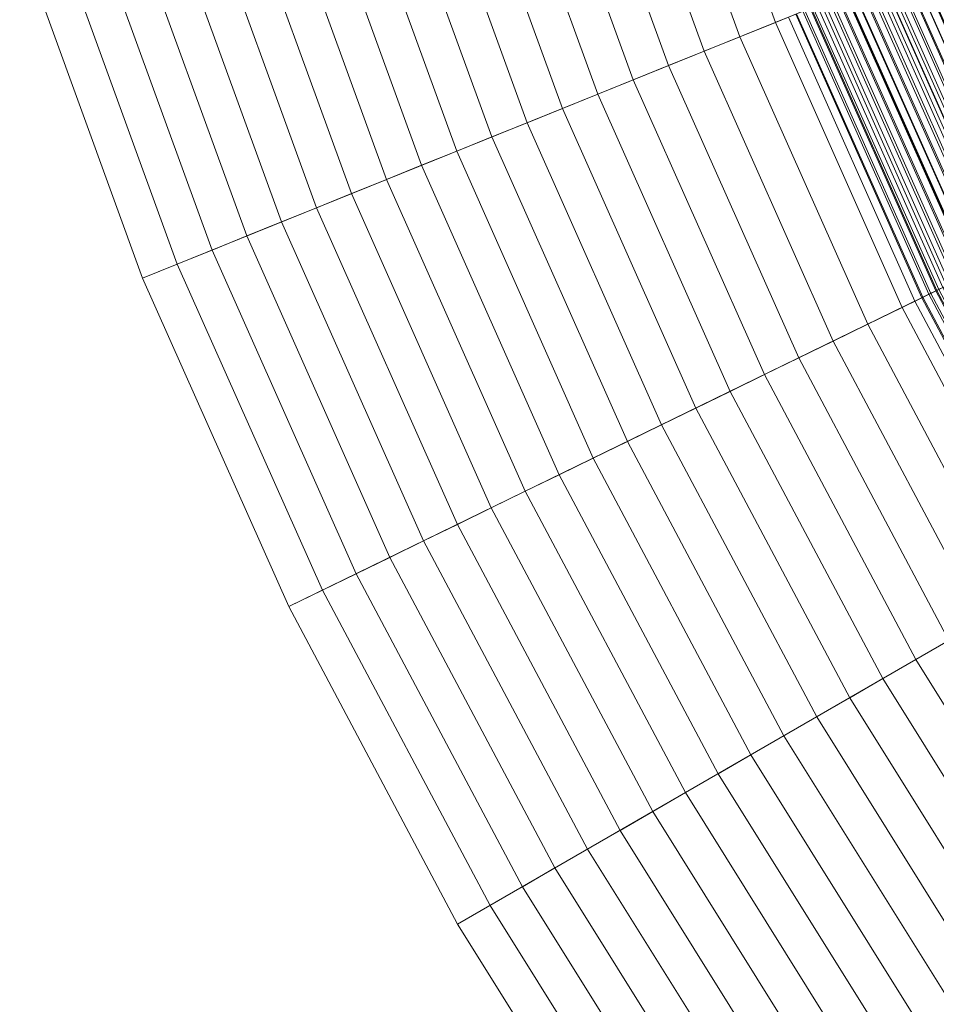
# Model space of a CAD drawing. Header units: centimetres. Extents: x -3.03 to 4.16, y -5.77 to 1.42.
# Tile 22 of 256: x -2.86 to -2.22, y -4.03 to -3.34. Entities that reach past the tile are written whole.
import ezdxf

# ---------------------------------------------------------------- set-up
doc = ezdxf.new("R2010")
doc.units = ezdxf.units.CM
doc.header["$LTSCALE"] = 2.54
doc.layers.add('Lucido design-1', color=7, linetype='Continuous')

# ---------------------------------------------------------------- blocks, each defined once
blk = doc.blocks.new('Gruppo-1')
at = {"color": 142, "linetype": 'Continuous', "lineweight": 9}
for points in [[(-2.85746, -3.28821, 37.14766), (-2.77155, -3.52424, 37.14766), (0.56304, -2.17698, 37.14766), (0.56298, -2.17684, 37.14766)], [(-2.77155, -3.52424, 37.14766), (-2.66938, -3.7537, 37.14766), (0.5631, -2.17712, 37.14766), (0.56304, -2.17698, 37.14766)], [(-2.66938, -3.7537, 37.14766), (-2.55146, -3.97548, 37.14766), (0.56317, -2.17725, 37.14766), (0.5631, -2.17712, 37.14766)], [(-2.55146, -3.97548, 37.14766), (-2.41836, -4.1885, 37.14766), (0.56325, -2.17738, 37.14766), (0.56317, -2.17725, 37.14766)], [(-2.41836, -4.1885, 37.14766), (-2.27072, -4.39171, 37.14766), (0.56334, -2.1775, 37.14766), (0.56325, -2.17738, 37.14766)], [(-2.27072, -4.39171, 37.14766), (-2.10926, -4.58412, 37.14766), (0.56343, -2.17762, 37.14766), (0.56334, -2.1775, 37.14766)], [(-2.37844, -3.13256, 37.6027), (-2.30455, -3.33556, 37.6027), (-2.32948, -3.34563, 37.59135), (-2.404, -3.14087, 37.59135)], [(-2.404, -3.14087, 37.59135), (-2.32948, -3.34563, 37.59135), (-2.35436, -3.35569, 37.57991), (-2.42953, -3.14916, 37.57991)], [(-2.42953, -3.14916, 37.57991), (-2.35436, -3.35569, 37.57991), (-2.37921, -3.36573, 37.56837), (-2.45502, -3.15745, 37.56837)], [(-2.45502, -3.15745, 37.56837), (-2.37921, -3.36573, 37.56837), (-2.40402, -3.37575, 37.55674), (-2.48047, -3.16572, 37.55674)], [(-2.48047, -3.16572, 37.55674), (-2.40402, -3.37575, 37.55674), (-2.4288, -3.38576, 37.54502), (-2.50588, -3.17397, 37.54502)], [(-2.50588, -3.17397, 37.54502), (-2.4288, -3.38576, 37.54502), (-2.45354, -3.39575, 37.5332), (-2.53126, -3.18222, 37.5332)], [(-2.53126, -3.18222, 37.5332), (-2.45354, -3.39575, 37.5332), (-2.47824, -3.40573, 37.52129), (-2.55659, -3.19045, 37.52129)], [(-2.55659, -3.19045, 37.52129), (-2.47824, -3.40573, 37.52129), (-2.5029, -3.4157, 37.50929), (-2.58189, -3.19867, 37.50929)], [(-2.58189, -3.19867, 37.50929), (-2.5029, -3.4157, 37.50929), (-2.52752, -3.42565, 37.4972), (-2.60714, -3.20688, 37.4972)], [(-2.60714, -3.20688, 37.4972), (-2.52752, -3.42565, 37.4972), (-2.5521, -3.43558, 37.48501), (-2.63236, -3.21507, 37.48501)], [(-2.63236, -3.21507, 37.48501), (-2.5521, -3.43558, 37.48501), (-2.57665, -3.44549, 37.47274), (-2.65754, -3.22325, 37.47274)], [(-2.65754, -3.22325, 37.47274), (-2.57665, -3.44549, 37.47274), (-2.60115, -3.45539, 37.46037), (-2.68267, -3.23142, 37.46037)], [(-2.68267, -3.23142, 37.46037), (-2.60115, -3.45539, 37.46037), (-2.62561, -3.46528, 37.44791), (-2.70776, -3.23957, 37.44791)], [(-2.70776, -3.23957, 37.44791), (-2.62561, -3.46528, 37.44791), (-2.65004, -3.47515, 37.43536), (-2.73282, -3.24771, 37.43536)], [(-2.73282, -3.24771, 37.43536), (-2.65004, -3.47515, 37.43536), (-2.67442, -3.485, 37.42271), (-2.75783, -3.25584, 37.42271)], [(-2.75783, -3.25584, 37.42271), (-2.67442, -3.485, 37.42271), (-2.69876, -3.49483, 37.40998), (-2.7828, -3.26395, 37.40998)], [(-2.7828, -3.26395, 37.40998), (-2.69876, -3.49483, 37.40998), (-2.72306, -3.50465, 37.39715), (-2.80772, -3.27205, 37.39715)], [(-2.80772, -3.27205, 37.39715), (-2.72306, -3.50465, 37.39715), (-2.74732, -3.51445, 37.38424), (-2.83261, -3.28013, 37.38424)], [(-2.83261, -3.28013, 37.38424), (-2.74732, -3.51445, 37.38424), (-2.77155, -3.52424, 37.37124), (-2.85746, -3.28821, 37.37124)], [(-2.85746, -3.28821, 37.37124), (-2.77155, -3.52424, 37.37124), (-2.77155, -3.52424, 37.14766), (-2.85746, -3.28821, 37.14766)], [(-2.2045, -3.29514, 37.64717), (-2.11969, -3.4856, 37.64717), (-2.14399, -3.49745, 37.6362), (-2.22956, -3.30526, 37.6362)], [(-2.22361, -3.30286, 36.66086), (-2.13823, -3.49464, 36.66086), (-2.13273, -3.49196, 36.65847), (-2.21795, -3.30057, 36.65847)], [(-2.2148, -3.2993, 36.51101), (-2.12968, -3.49047, 36.51101), (-2.13454, -3.49284, 36.51301), (-2.21981, -3.30132, 36.51301)], [(-2.21795, -3.30057, 36.65847), (-2.13273, -3.49196, 36.65847), (-2.12724, -3.48929, 36.65608), (-2.21228, -3.29828, 36.65608)], [(-2.22956, -3.30526, 37.6362), (-2.14399, -3.49745, 37.6362), (-2.16826, -3.50929, 37.62513), (-2.2546, -3.31538, 37.62513)], [(-2.24062, -3.30973, 36.66797), (-2.15472, -3.50268, 36.66797), (-2.14922, -3.5, 36.66561), (-2.23495, -3.30744, 36.66561)], [(-2.23486, -3.3074, 36.519), (-2.14913, -3.49996, 36.519), (-2.15399, -3.50233, 36.52099), (-2.23988, -3.30943, 36.52099)], [(-2.23495, -3.30744, 36.66561), (-2.14922, -3.5, 36.66561), (-2.14372, -3.49732, 36.66323), (-2.22928, -3.30515, 36.66323)], [(-2.22984, -3.30538, 36.517), (-2.14427, -3.49759, 36.517), (-2.14913, -3.49996, 36.519), (-2.23486, -3.3074, 36.519)], [(-2.22483, -3.30335, 36.51501), (-2.1394, -3.49522, 36.51501), (-2.14427, -3.49759, 36.517), (-2.22984, -3.30538, 36.517)], [(-2.22928, -3.30515, 36.66323), (-2.14372, -3.49732, 36.66323), (-2.13823, -3.49464, 36.66086), (-2.22361, -3.30286, 36.66086)], [(-2.21981, -3.30132, 36.51301), (-2.13454, -3.49284, 36.51301), (-2.1394, -3.49522, 36.51501), (-2.22483, -3.30335, 36.51501)], [(-2.25766, -3.31661, 36.67502), (-2.17123, -3.51074, 36.67502), (-2.16572, -3.50805, 36.67268), (-2.25198, -3.31432, 36.67268)], [(-2.24992, -3.31349, 36.52496), (-2.16373, -3.50708, 36.52496), (-2.16859, -3.50945, 36.52694), (-2.25494, -3.31552, 36.52694)], [(-2.25198, -3.31432, 36.67268), (-2.16572, -3.50805, 36.67268), (-2.16022, -3.50537, 36.67033), (-2.2463, -3.31202, 36.67033)], [(-2.2449, -3.31146, 36.52297), (-2.15886, -3.50471, 36.52297), (-2.16373, -3.50708, 36.52496), (-2.24992, -3.31349, 36.52496)], [(-2.2463, -3.31202, 36.67033), (-2.16022, -3.50537, 36.67033), (-2.15472, -3.50268, 36.66797), (-2.24062, -3.30973, 36.66797)], [(-2.23988, -3.30943, 36.52099), (-2.15399, -3.50233, 36.52099), (-2.15886, -3.50471, 36.52297), (-2.2449, -3.31146, 36.52297)], [(-2.2546, -3.31538, 37.62513), (-2.16826, -3.50929, 37.62513), (-2.19249, -3.52111, 37.61396), (-2.27959, -3.32548, 37.61396)], [(-2.27471, -3.3235, 36.68202), (-2.18776, -3.5188, 36.68202), (-2.18225, -3.51611, 36.67969), (-2.26902, -3.32121, 36.67969)], [(-2.26499, -3.31957, 36.5309), (-2.17833, -3.5142, 36.5309), (-2.1832, -3.51658, 36.53287), (-2.27001, -3.3216, 36.53287)], [(-2.26902, -3.32121, 36.67969), (-2.18225, -3.51611, 36.67969), (-2.17673, -3.51342, 36.67736), (-2.26334, -3.31891, 36.67736)], [(-2.25996, -3.31755, 36.52892), (-2.17346, -3.51183, 36.52892), (-2.17833, -3.5142, 36.5309), (-2.26499, -3.31957, 36.5309)], [(-2.26334, -3.31891, 36.67736), (-2.17673, -3.51342, 36.67736), (-2.17123, -3.51074, 36.67502), (-2.25766, -3.31661, 36.67502)], [(-2.25494, -3.31552, 36.52694), (-2.16859, -3.50945, 36.52694), (-2.17346, -3.51183, 36.52892), (-2.25996, -3.31755, 36.52892)], [(-2.27959, -3.32548, 37.61396), (-2.19249, -3.52111, 37.61396), (-2.21669, -3.53291, 37.6027), (-2.30455, -3.33556, 37.6027)], [(-2.29179, -3.3304, 36.68895), (-2.20431, -3.52687, 36.68895), (-2.19879, -3.52418, 36.68664), (-2.28609, -3.3281, 36.68664)], [(-2.28509, -3.3277, 36.53878), (-2.19782, -3.52371, 36.53878), (-2.20269, -3.52608, 36.54074), (-2.29011, -3.32973, 36.54074)], [(-2.28609, -3.3281, 36.68664), (-2.19879, -3.52418, 36.68664), (-2.19327, -3.52149, 36.68433), (-2.2804, -3.3258, 36.68433)], [(-2.28006, -3.32567, 36.53681), (-2.19294, -3.52133, 36.53681), (-2.19782, -3.52371, 36.53878), (-2.28509, -3.3277, 36.53878)], [(-2.2804, -3.3258, 36.68433), (-2.19327, -3.52149, 36.68433), (-2.18776, -3.5188, 36.68202), (-2.27471, -3.3235, 36.68202)], [(-2.27503, -3.32363, 36.53484), (-2.18807, -3.51895, 36.53484), (-2.19294, -3.52133, 36.53681), (-2.28006, -3.32567, 36.53681)], [(-2.27001, -3.3216, 36.53287), (-2.1832, -3.51658, 36.53287), (-2.18807, -3.51895, 36.53484), (-2.27503, -3.32363, 36.53484)], [(-2.30889, -3.33731, 36.69581), (-2.22089, -3.53496, 36.69581), (-2.21536, -3.53226, 36.69353), (-2.30318, -3.33501, 36.69353)], [(-2.30017, -3.33379, 36.54466), (-2.21244, -3.53084, 36.54466), (-2.21732, -3.53322, 36.54662), (-2.3052, -3.33582, 36.54662)], [(-2.30318, -3.33501, 36.69353), (-2.21536, -3.53226, 36.69353), (-2.20984, -3.52957, 36.69124), (-2.29748, -3.33271, 36.69124)], [(-2.29514, -3.33176, 36.5427), (-2.20756, -3.52846, 36.5427), (-2.21244, -3.53084, 36.54466), (-2.30017, -3.33379, 36.54466)], [(-2.29748, -3.33271, 36.69124), (-2.20984, -3.52957, 36.69124), (-2.20431, -3.52687, 36.68895), (-2.29179, -3.3304, 36.68895)], [(-2.29011, -3.32973, 36.54074), (-2.20269, -3.52608, 36.54074), (-2.20756, -3.52846, 36.5427), (-2.29514, -3.33176, 36.5427)], [(-2.30455, -3.33556, 37.6027), (-2.21669, -3.53291, 37.6027), (-2.24085, -3.54469, 37.59135), (-2.32948, -3.34563, 37.59135)], [(-2.3203, -3.34192, 36.70036), (-2.23195, -3.54035, 36.70036), (-2.22642, -3.53765, 36.69809), (-2.31459, -3.33962, 36.69809)], [(-2.31526, -3.33989, 36.55052), (-2.22707, -3.53797, 36.55052), (-2.23195, -3.54035, 36.55247), (-2.3203, -3.34192, 36.55247)], [(-2.3203, -3.34192, 36.55247), (-2.23195, -3.54035, 36.55247), (-2.23195, -3.54035, 36.70036), (-2.3203, -3.34192, 36.70036)], [(-2.31023, -3.33786, 36.54857), (-2.22219, -3.53559, 36.54857), (-2.22707, -3.53797, 36.55052), (-2.31526, -3.33989, 36.55052)], [(-2.31459, -3.33962, 36.69809), (-2.22642, -3.53765, 36.69809), (-2.22089, -3.53496, 36.69581), (-2.30889, -3.33731, 36.69581)], [(-2.3052, -3.33582, 36.54662), (-2.21732, -3.53322, 36.54662), (-2.22219, -3.53559, 36.54857), (-2.31023, -3.33786, 36.54857)], [(-2.32948, -3.34563, 37.59135), (-2.24085, -3.54469, 37.59135), (-2.26497, -3.55646, 37.57991), (-2.35436, -3.35569, 37.57991)], [(-2.35436, -3.35569, 37.57991), (-2.26497, -3.55646, 37.57991), (-2.28906, -3.56821, 37.56837), (-2.37921, -3.36573, 37.56837)], [(-2.37921, -3.36573, 37.56837), (-2.28906, -3.56821, 37.56837), (-2.31311, -3.57994, 37.55674), (-2.40402, -3.37575, 37.55674)], [(-2.40402, -3.37575, 37.55674), (-2.31311, -3.57994, 37.55674), (-2.33713, -3.59165, 37.54502), (-2.4288, -3.38576, 37.54502)], [(-2.4288, -3.38576, 37.54502), (-2.33713, -3.59165, 37.54502), (-2.36111, -3.60335, 37.5332), (-2.45354, -3.39575, 37.5332)], [(-2.45354, -3.39575, 37.5332), (-2.36111, -3.60335, 37.5332), (-2.38505, -3.61503, 37.52129), (-2.47824, -3.40573, 37.52129)], [(-2.47824, -3.40573, 37.52129), (-2.38505, -3.61503, 37.52129), (-2.40896, -3.62669, 37.50929), (-2.5029, -3.4157, 37.50929)], [(-2.5029, -3.4157, 37.50929), (-2.40896, -3.62669, 37.50929), (-2.43283, -3.63833, 37.4972), (-2.52752, -3.42565, 37.4972)], [(-2.52752, -3.42565, 37.4972), (-2.43283, -3.63833, 37.4972), (-2.45666, -3.64995, 37.48501), (-2.5521, -3.43558, 37.48501)], [(-2.5521, -3.43558, 37.48501), (-2.45666, -3.64995, 37.48501), (-2.48045, -3.66155, 37.47274), (-2.57665, -3.44549, 37.47274)], [(-2.57665, -3.44549, 37.47274), (-2.48045, -3.66155, 37.47274), (-2.5042, -3.67314, 37.46037), (-2.60115, -3.45539, 37.46037)], [(-2.60115, -3.45539, 37.46037), (-2.5042, -3.67314, 37.46037), (-2.52792, -3.68471, 37.44791), (-2.62561, -3.46528, 37.44791)], [(-2.62561, -3.46528, 37.44791), (-2.52792, -3.68471, 37.44791), (-2.55159, -3.69625, 37.43536), (-2.65004, -3.47515, 37.43536)], [(-2.65004, -3.47515, 37.43536), (-2.55159, -3.69625, 37.43536), (-2.57523, -3.70778, 37.42271), (-2.67442, -3.485, 37.42271)], [(-2.67442, -3.485, 37.42271), (-2.57523, -3.70778, 37.42271), (-2.59883, -3.71929, 37.40998), (-2.69876, -3.49483, 37.40998)], [(-2.69876, -3.49483, 37.40998), (-2.59883, -3.71929, 37.40998), (-2.62238, -3.73078, 37.39715), (-2.72306, -3.50465, 37.39715)], [(-2.72306, -3.50465, 37.39715), (-2.62238, -3.73078, 37.39715), (-2.6459, -3.74225, 37.38424), (-2.74732, -3.51445, 37.38424)], [(-2.74732, -3.51445, 37.38424), (-2.6459, -3.74225, 37.38424), (-2.66938, -3.7537, 37.37124), (-2.77155, -3.52424, 37.37124)], [(-2.77155, -3.52424, 37.37124), (-2.66938, -3.7537, 37.37124), (-2.66938, -3.7537, 37.14766), (-2.77155, -3.52424, 37.14766)], [(-2.21669, -3.53291, 37.6027), (-2.11527, -3.72365, 37.6027), (-2.13855, -3.73709, 37.59135), (-2.24085, -3.54469, 37.59135)], [(-2.21732, -3.53322, 36.54662), (-2.11588, -3.724, 36.54662), (-2.12057, -3.72671, 36.54857), (-2.22219, -3.53559, 36.54857)], [(-2.22089, -3.53496, 36.69581), (-2.11932, -3.72598, 36.69581), (-2.11399, -3.72291, 36.69353), (-2.21536, -3.53226, 36.69353)], [(-2.21244, -3.53084, 36.54466), (-2.11118, -3.72128, 36.54466), (-2.11588, -3.724, 36.54662), (-2.21732, -3.53322, 36.54662)], [(-2.23195, -3.54035, 36.70036), (-2.12997, -3.73214, 36.70036), (-2.12464, -3.72906, 36.69809), (-2.22642, -3.53765, 36.69809)], [(-2.22707, -3.53797, 36.55052), (-2.12527, -3.72942, 36.55052), (-2.12997, -3.73214, 36.55247), (-2.23195, -3.54035, 36.55247)], [(-2.23195, -3.54035, 36.55247), (-2.12997, -3.73214, 36.55247), (-2.12997, -3.73214, 36.70036), (-2.23195, -3.54035, 36.70036)], [(-2.22219, -3.53559, 36.54857), (-2.12057, -3.72671, 36.54857), (-2.12527, -3.72942, 36.55052), (-2.22707, -3.53797, 36.55052)], [(-2.22642, -3.53765, 36.69809), (-2.12464, -3.72906, 36.69809), (-2.11932, -3.72598, 36.69581), (-2.22089, -3.53496, 36.69581)], [(-2.24085, -3.54469, 37.59135), (-2.13855, -3.73709, 37.59135), (-2.16179, -3.75051, 37.57991), (-2.26497, -3.55646, 37.57991)], [(-2.26497, -3.55646, 37.57991), (-2.16179, -3.75051, 37.57991), (-2.185, -3.76391, 37.56837), (-2.28906, -3.56821, 37.56837)], [(-2.28906, -3.56821, 37.56837), (-2.185, -3.76391, 37.56837), (-2.20818, -3.77729, 37.55674), (-2.31311, -3.57994, 37.55674)], [(-2.31311, -3.57994, 37.55674), (-2.20818, -3.77729, 37.55674), (-2.23132, -3.79065, 37.54502), (-2.33713, -3.59165, 37.54502)], [(-2.33713, -3.59165, 37.54502), (-2.23132, -3.79065, 37.54502), (-2.25443, -3.80399, 37.5332), (-2.36111, -3.60335, 37.5332)], [(-2.36111, -3.60335, 37.5332), (-2.25443, -3.80399, 37.5332), (-2.2775, -3.81731, 37.52129), (-2.38505, -3.61503, 37.52129)], [(-2.38505, -3.61503, 37.52129), (-2.2775, -3.81731, 37.52129), (-2.30053, -3.83061, 37.50929), (-2.40896, -3.62669, 37.50929)], [(-2.40896, -3.62669, 37.50929), (-2.30053, -3.83061, 37.50929), (-2.32353, -3.84389, 37.4972), (-2.43283, -3.63833, 37.4972)], [(-2.43283, -3.63833, 37.4972), (-2.32353, -3.84389, 37.4972), (-2.34649, -3.85714, 37.48501), (-2.45666, -3.64995, 37.48501)], [(-2.45666, -3.64995, 37.48501), (-2.34649, -3.85714, 37.48501), (-2.36942, -3.87038, 37.47274), (-2.48045, -3.66155, 37.47274)], [(-2.48045, -3.66155, 37.47274), (-2.36942, -3.87038, 37.47274), (-2.3923, -3.88359, 37.46037), (-2.5042, -3.67314, 37.46037)], [(-2.5042, -3.67314, 37.46037), (-2.3923, -3.88359, 37.46037), (-2.41515, -3.89679, 37.44791), (-2.52792, -3.68471, 37.44791)], [(-2.52792, -3.68471, 37.44791), (-2.41515, -3.89679, 37.44791), (-2.43797, -3.90996, 37.43536), (-2.55159, -3.69625, 37.43536)], [(-2.55159, -3.69625, 37.43536), (-2.43797, -3.90996, 37.43536), (-2.46074, -3.92311, 37.42271), (-2.57523, -3.70778, 37.42271)], [(-2.57523, -3.70778, 37.42271), (-2.46074, -3.92311, 37.42271), (-2.48348, -3.93623, 37.40998), (-2.59883, -3.71929, 37.40998)], [(-2.59883, -3.71929, 37.40998), (-2.48348, -3.93623, 37.40998), (-2.50618, -3.94934, 37.39715), (-2.62238, -3.73078, 37.39715)], [(-2.62238, -3.73078, 37.39715), (-2.50618, -3.94934, 37.39715), (-2.52884, -3.96242, 37.38424), (-2.6459, -3.74225, 37.38424)], [(-2.6459, -3.74225, 37.38424), (-2.52884, -3.96242, 37.38424), (-2.55146, -3.97548, 37.37124), (-2.66938, -3.7537, 37.37124)], [(-2.66938, -3.7537, 37.37124), (-2.55146, -3.97548, 37.37124), (-2.55146, -3.97548, 37.14766), (-2.66938, -3.7537, 37.14766)], [(-2.20818, -3.77729, 37.55674), (-2.08974, -3.96684, 37.55674), (-2.11189, -3.98178, 37.54502), (-2.23132, -3.79065, 37.54502)], [(-2.23132, -3.79065, 37.54502), (-2.11189, -3.98178, 37.54502), (-2.13401, -3.9967, 37.5332), (-2.25443, -3.80399, 37.5332)], [(-2.25443, -3.80399, 37.5332), (-2.13401, -3.9967, 37.5332), (-2.15609, -4.0116, 37.52129), (-2.2775, -3.81731, 37.52129)], [(-2.2775, -3.81731, 37.52129), (-2.15609, -4.0116, 37.52129), (-2.17814, -4.02647, 37.50929), (-2.30053, -3.83061, 37.50929)], [(-2.30053, -3.83061, 37.50929), (-2.17814, -4.02647, 37.50929), (-2.20016, -4.04132, 37.4972), (-2.32353, -3.84389, 37.4972)], [(-2.32353, -3.84389, 37.4972), (-2.20016, -4.04132, 37.4972), (-2.22214, -4.05615, 37.48501), (-2.34649, -3.85714, 37.48501)], [(-2.34649, -3.85714, 37.48501), (-2.22214, -4.05615, 37.48501), (-2.24408, -4.07095, 37.47274), (-2.36942, -3.87038, 37.47274)], [(-2.36942, -3.87038, 37.47274), (-2.24408, -4.07095, 37.47274), (-2.26599, -4.08573, 37.46037), (-2.3923, -3.88359, 37.46037)], [(-2.3923, -3.88359, 37.46037), (-2.26599, -4.08573, 37.46037), (-2.28787, -4.10048, 37.44791), (-2.41515, -3.89679, 37.44791)], [(-2.41515, -3.89679, 37.44791), (-2.28787, -4.10048, 37.44791), (-2.30971, -4.11521, 37.43536), (-2.43797, -3.90996, 37.43536)], [(-2.43797, -3.90996, 37.43536), (-2.30971, -4.11521, 37.43536), (-2.33151, -4.12992, 37.42271), (-2.46074, -3.92311, 37.42271)], [(-2.46074, -3.92311, 37.42271), (-2.33151, -4.12992, 37.42271), (-2.35328, -4.1446, 37.40998), (-2.48348, -3.93623, 37.40998)], [(-2.48348, -3.93623, 37.40998), (-2.35328, -4.1446, 37.40998), (-2.375, -4.15926, 37.39715), (-2.50618, -3.94934, 37.39715)], [(-2.50618, -3.94934, 37.39715), (-2.375, -4.15926, 37.39715), (-2.3967, -4.17389, 37.38424), (-2.52884, -3.96242, 37.38424)], [(-2.52884, -3.96242, 37.38424), (-2.3967, -4.17389, 37.38424), (-2.41836, -4.1885, 37.37124), (-2.55146, -3.97548, 37.37124)], [(-2.55146, -3.97548, 37.37124), (-2.41836, -4.1885, 37.37124), (-2.41836, -4.1885, 37.14766), (-2.55146, -3.97548, 37.14766)]]:
    blk.add_3dface(points, dxfattribs=at)

msp = doc.modelspace()

# ---------------------------------------------------------------- block references
at = {"layer": 'Lucido design-1', "color": 7}
msp.add_blockref('Gruppo-1', (0, 0), dxfattribs=at)

doc.saveas('drawing.dxf')
